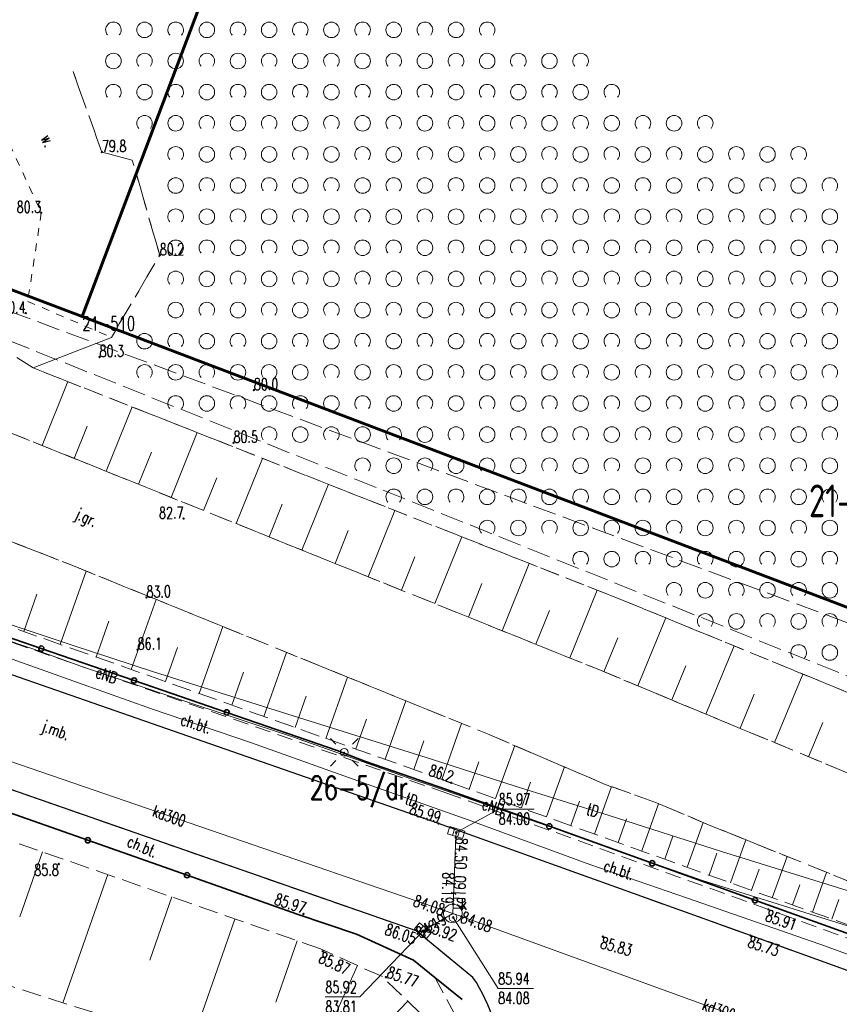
# Model space of a CAD drawing. Header units: metres. Extents: x 7505752 to 7507120, y 5839999 to 5840598.
# Tile 22 of 35: x 7506500 to 7506553, y 5840245 to 5840308. Entities that reach past the tile are written whole.
import ezdxf
from ezdxf.enums import TextEntityAlignment as Align

# ---------------------------------------------------------------- set-up
doc = ezdxf.new("R2010")
doc.units = ezdxf.units.M
doc.header["$MEASUREMENT"] = 0
for name, pattern in [('2_1', [0]), ('2_14', [1, -1]), ('2_OTKC', [1.5, 1, -0.5]), ('2_OTKJ', [2, 1.5, -0.5]), ('2_OTKK', [0]), ('2_OTRK', [1.75, 1.25, -0.5]), ('2_OTRKG', [1.75, 1.25, -0.5]), ('2_OTWM', [1, 0.5, -0.5]), ('2_OTZK', [1.5, 1, -0.5]), ('4_SUEP_A', [0]), ('4_SUKP', [0]), ('4_SUPK', [0]), ('4_SUPP_P', [2, 1.5, -0.5]), ('4_SUTP_A', [0]), ('GDE', [0]), ('GUK', [2, 1.5, -0.5]), ('GUZ', [1, 0.5, -0.5])]:
    doc.linetypes.add(name, pattern=pattern)
doc.layers.get('0').update_dxf_attribs({"color": 250, "linetype": 'CONTINUOUS', "lineweight": 100})
for name, color, linetype, lineweight in [('Dzialki', 7, 'GDE', 18), ('Numery_punktow', 7, 'CONTINUOUS', 9), ('OTK_E_T_0', 7, 'CONTINUOUS', 0), ('OTK_E_T_1', 7, 'CONTINUOUS', 0), ('OTK_L_0', 7, '2_OTKJ', 18), ('OTK_L_1', 7, '2_OTKK', 25), ('OTK_L_2', 7, '2_OTKC', 18), ('OTO_L_0', 7, 'CONTINUOUS', 35), ('OTR_L_1', 7, '2_OTRK', 18), ('OTR_T_0', 7, 'CONTINUOUS', 18), ('OTR_T_1', 7, 'CONTINUOUS', 18), ('OTW_E_T_2', 7, 'CONTINUOUS', 0), ('OTW_L_3', 7, 'CONTINUOUS', 18), ('OTZ_L_1', 7, '2_OTZK', 18), ('Punkty', 7, 'CONTINUOUS', 18), ('SUE_T_3', 7, 'CONTINUOUS', 18), ('SUEP_E_T_0', 1, 'CONTINUOUS', 0), ('SUEP_L_0', 1, '4_SUEP_A', 18), ('SUP_E_T_1', 7, 'CONTINUOUS', 0), ('SUP_L_1', 7, '4_SUPK', 18), ('SUP_T_4', 7, 'CONTINUOUS', 18)]:
    doc.layers.add(name, color=color, linetype=linetype, lineweight=lineweight)
for name, color, linetype, lineweight, true_color in [('Kontury', 7, 'GUK', 18, 0x008000), ('Numery_konturow', 7, 'CONTINUOUS', 20, 0x008000), ('Numery_uzytkow', 7, 'CONTINUOUS', 15, 0x008000), ('P_SUGP_L_0', 7, '4_SUPP_P', 18, 0xbfbf00), ('SUK_T_1', 7, 'CONTINUOUS', 18, 0x803300), ('SUKP_E_T_0', 7, 'CONTINUOUS', 0, 0x803300), ('SUKP_L_0', 7, '4_SUKP', 18, 0x803300), ('SUKR_T_0', 7, 'CONTINUOUS', 18, 0x803300), ('SUTP_E_T_0', 7, 'CONTINUOUS', 0, 0xff9100), ('SUTP_L_0', 7, '4_SUTP_A', 18, 0xff9100), ('Uzytki', 7, 'GUZ', 18, 0x008000)]:
    doc.layers.add(name, color=color, linetype=linetype, lineweight=lineweight, true_color=true_color)
doc.styles.get("Standard").update_dxf_attribs({"font": 'Simplex.SHX', "width": 0.75})

# ---------------------------------------------------------------- blocks, each defined once
blk = doc.blocks.new('GRO')
at = {"linetype": 'Continuous'}
blk.add_circle((0, 0), 0.045, dxfattribs=at)
blk = doc.blocks.new('2_OTRN')
at = {"linetype": 'Continuous'}
blk.add_circle((0, 0), 0.045, dxfattribs=at)
blk = doc.blocks.new('2_OTRS')
at = {"linetype": 'Continuous'}
blk.add_circle((0, 0), 0.045, dxfattribs=at)
blk = doc.blocks.new('2_OTZK')
at = {"linetype": 'Continuous'}
for centre in [(-1, 1), (1, -1)]:
    blk.add_circle(centre, 0.5, dxfattribs=at)
for centre, start, end in [((1, 1), 318.59038, 221.40962), ((-1, -1), 318.70311, 221.29689)]:
    blk.add_arc(centre, 0.5, start, end, dxfattribs=at)
blk = doc.blocks.new('4_SUEO_W')
at = {"linetype": 'Continuous'}
for p, q in [((-0.53035, 0.53035), (-0.8839, 0.8839)), ((0.53035, 0.53035), (0.8839, 0.8839)), ((-0.53035, -0.53035), (-0.8839, -0.8839)), ((0.53035, -0.53035), (0.8839, -0.8839))]:
    blk.add_line(p, q, dxfattribs=at)
blk.add_circle((0, 0), 0.025, dxfattribs=at)
blk = doc.blocks.new('4_SUPP')
at = {"linetype": 'Continuous'}
blk.add_circle((0, 0), 0.25, dxfattribs=at)
blk = doc.blocks.new('4_SUKK')
at = {"linetype": 'Continuous'}
for p, q in [((-0.5, -0.25), (-0.5, 0.25)), ((-0.5, 0.25), (0.5, 0.25)), ((-0.175, 0.25), (-0.175, -0.25)), ((0.175, 0.25), (0.175, -0.25)), ((0.5, 0.25), (0.5, -0.25)), ((0.5, -0.25), (-0.5, -0.25))]:
    blk.add_line(p, q, dxfattribs=at)
blk = doc.blocks.new('4_SUPS')
at = {"linetype": 'Continuous'}
blk.add_circle((0, 0), 0.0625, dxfattribs=at)
blk = doc.blocks.new('4_SUPW')
at = {"linetype": 'Continuous'}
blk.add_circle((0, 0), 0.25, dxfattribs=at)

msp = doc.modelspace()

# ---------------------------------------------------------------- linework, layer by layer
at = {"layer": 'Dzialki', "color": 3, "lineweight": 60}
for p, q in [((7506504.17, 5840289.22), (7506513.34, 5840313.49)), ((7506463.41, 5840304.62), (7506504.17, 5840289.22)), ((7506504.17, 5840289.22), (7506594.55, 5840254.82))]:
    msp.add_line(p, q, dxfattribs=at)
at = {"layer": 'Kontury'}
for p, q in [((7506513.34, 5840313.49), (7506504.17, 5840289.22)), ((7506504.17, 5840289.22), (7506594.55, 5840254.82))]:
    msp.add_line(p, q, dxfattribs=at)
at = {"layer": 'OTK_L_0', "linetype": '2_OTKJ'}
for p, q in [((7506478.666, 5840282.965), (7506503.606, 5840273.199)), ((7506499.395, 5840281.82), (7506537.336, 5840266.534)), ((7506503.606, 5840273.199), (7506530.194, 5840262.404)), ((7506527.044, 5840256.651), (7506487.173, 5840270.553)), ((7506537.336, 5840266.534), (7506553.274, 5840259.914)), ((7506525.612, 5840249.75), (7506486.062, 5840263.544)), ((7506530.194, 5840262.404), (7506537.747, 5840259.166)), ((7506541.036, 5840257.979), (7506537.747, 5840259.166)), ((7506544.426, 5840256.552), (7506541.036, 5840257.979)), ((7506547.076, 5840249.45), (7506527.044, 5840256.651)), ((7506563.292, 5840248.943), (7506544.426, 5840256.552)), ((7506529.253, 5840246.765), (7506525.612, 5840249.75)), ((7506553.353, 5840247.193), (7506547.076, 5840249.45))]:
    msp.add_line(p, q, dxfattribs=at)
msp.add_arc((7506521.092, 5840241.188), 9.885, 357.26561, 34.348, dxfattribs=at)
at = {"layer": 'OTK_L_1', "linetype": '2_OTKK'}
for p, q in [((7506527.044, 5840256.651), (7506487.173, 5840270.553)), ((7506525.612, 5840249.75), (7506486.062, 5840263.544)), ((7506547.076, 5840249.45), (7506527.044, 5840256.651)), ((7506529.253, 5840246.765), (7506525.612, 5840249.75)), ((7506553.353, 5840247.193), (7506547.076, 5840249.45))]:
    msp.add_line(p, q, dxfattribs=at)
msp.add_arc((7506521.092, 5840241.188), 9.885, 357.26561, 34.348, dxfattribs=at)
at = {"layer": 'OTK_L_2', "linetype": '2_OTKC'}
for p, q in [((7506527.57, 5840258.605), (7506488.292, 5840272.231)), ((7506527.044, 5840256.651), (7506487.173, 5840270.553)), ((7506525.612, 5840249.75), (7506486.062, 5840263.544)), ((7506517.973, 5840250.837), (7506485.411, 5840262.31)), ((7506548.225, 5840251.128), (7506527.57, 5840258.605)), ((7506547.076, 5840249.45), (7506527.044, 5840256.651)), ((7506521.783, 5840249.533), (7506517.973, 5840250.837)), ((7506554.11, 5840248.999), (7506548.225, 5840251.128)), ((7506525.435, 5840247.869), (7506521.783, 5840249.533)), ((7506529.253, 5840246.765), (7506525.612, 5840249.75)), ((7506553.353, 5840247.193), (7506547.076, 5840249.45)), ((7506526.817, 5840246.751), (7506525.435, 5840247.869)), ((7506528.768, 5840243.141), (7506526.817, 5840246.751))]:
    msp.add_line(p, q, dxfattribs=at)
msp.add_arc((7506521.092, 5840241.188), 9.885, 357.26561, 34.348, dxfattribs=at)
at = {"layer": 'OTO_L_0'}
for p, q in [((7506501.541, 5840267.889), (7506495.587, 5840269.94)), ((7506507.495, 5840265.839), (7506501.541, 5840267.889)), ((7506513.449, 5840263.788), (7506507.495, 5840265.839)), ((7506520.54, 5840261.346), (7506513.449, 5840263.788)), ((7506522.365, 5840260.639), (7506520.54, 5840261.346)), ((7506527.558, 5840258.845), (7506522.365, 5840260.639)), ((7506534.16, 5840256.47), (7506527.558, 5840258.845)), ((7506504.527, 5840255.574), (7506498.155, 5840257.819)), ((7506540.761, 5840254.095), (7506534.16, 5840256.47)), ((7506510.9, 5840253.329), (7506504.527, 5840255.574)), ((7506547.362, 5840251.72), (7506540.761, 5840254.095)), ((7506517.973, 5840250.837), (7506510.9, 5840253.329)), ((7506554.419, 5840249.181), (7506547.362, 5840251.72)), ((7506521.783, 5840249.533), (7506517.973, 5840250.837)), ((7506525.435, 5840247.869), (7506521.783, 5840249.533)), ((7506526.817, 5840246.751), (7506525.435, 5840247.869)), ((7506528.563, 5840245.34), (7506526.817, 5840246.751))]:
    msp.add_line(p, q, dxfattribs=at)
for centre in [(7506501.541, 5840267.889), (7506507.495, 5840265.839), (7506513.449, 5840263.788), (7506534.16, 5840256.47), (7506504.527, 5840255.574), (7506540.761, 5840254.095), (7506510.9, 5840253.329), (7506547.362, 5840251.72)]:
    msp.add_circle(centre, 0.17, dxfattribs=at)
at = {"layer": 'OTR_L_1', "linetype": '2_OTRK'}
for p, q in [((7506501.027, 5840285.913), (7506499.459, 5840286.909)), ((7506501.027, 5840285.913), (7506538.965, 5840270.956)), ((7506478.666, 5840282.965), (7506503.606, 5840273.199)), ((7506503.606, 5840273.199), (7506530.194, 5840262.404)), ((7506538.965, 5840270.956), (7506554.953, 5840264.397)), ((7506530.194, 5840262.404), (7506537.747, 5840259.166)), ((7506541.036, 5840257.979), (7506537.747, 5840259.166)), ((7506544.426, 5840256.552), (7506541.036, 5840257.979)), ((7506563.292, 5840248.943), (7506544.426, 5840256.552)), ((7506491.987, 5840248.604), (7506521.575, 5840239.22))]:
    msp.add_line(p, q, dxfattribs=at)
at = {"layer": 'OTR_L_1', "linetype": '2_1'}
for p, q in [((7506501.586, 5840280.938), (7506503.239, 5840285.04)), ((7506505.712, 5840279.275), (7506507.377, 5840283.409)), ((7506503.645, 5840280.108), (7506504.475, 5840282.167)), ((7506509.869, 5840277.601), (7506511.547, 5840281.765)), ((7506507.786, 5840278.44), (7506508.622, 5840280.514)), ((7506514.057, 5840275.913), (7506515.747, 5840280.109)), ((7506511.959, 5840276.759), (7506512.801, 5840278.849)), ((7506518.276, 5840274.213), (7506519.98, 5840278.441)), ((7506516.163, 5840275.065), (7506517.011, 5840277.171)), ((7506522.528, 5840272.5), (7506524.244, 5840276.76)), ((7506520.398, 5840273.358), (7506521.253, 5840275.48)), ((7506526.811, 5840270.775), (7506528.54, 5840275.066)), ((7506524.665, 5840271.639), (7506525.527, 5840273.777)), ((7506531.127, 5840269.036), (7506532.869, 5840273.359)), ((7506502.762, 5840268.157), (7506504.429, 5840272.865)), ((7506528.965, 5840269.907), (7506529.833, 5840272.061)), ((7506535.475, 5840267.284), (7506537.23, 5840271.64)), ((7506500.408, 5840268.991), (7506501.257, 5840271.388)), ((7506507.314, 5840266.545), (7506508.908, 5840271.046)), ((7506533.297, 5840268.162), (7506534.171, 5840270.331)), ((7506505.063, 5840267.342), (7506505.878, 5840269.644)), ((7506539.838, 5840265.495), (7506541.649, 5840269.855)), ((7506511.666, 5840265.004), (7506513.19, 5840269.307)), ((7506537.658, 5840266.4), (7506538.562, 5840268.576)), ((7506509.514, 5840265.766), (7506510.294, 5840267.967)), ((7506515.828, 5840263.53), (7506517.285, 5840267.645)), ((7506544.213, 5840263.678), (7506546.031, 5840268.057)), ((7506513.77, 5840264.259), (7506514.515, 5840266.363)), ((7506542.023, 5840264.587), (7506542.93, 5840266.772)), ((7506519.807, 5840262.121), (7506521.2, 5840266.055)), ((7506548.606, 5840261.853), (7506550.433, 5840266.251)), ((7506517.839, 5840262.818), (7506518.552, 5840264.829)), ((7506523.611, 5840260.774), (7506524.943, 5840264.535)), ((7506546.407, 5840262.767), (7506547.318, 5840264.961)), ((7506521.73, 5840261.44), (7506522.411, 5840263.363)), ((7506527.249, 5840259.485), (7506528.523, 5840263.082)), ((7506550.81, 5840260.938), (7506551.725, 5840263.142)), ((7506525.45, 5840260.122), (7506526.102, 5840261.962)), ((7506530.712, 5840258.247), (7506531.934, 5840261.658)), ((7506529.007, 5840258.858), (7506529.637, 5840260.615)), ((7506533.973, 5840257.079), (7506535.124, 5840260.291)), ((7506532.367, 5840257.654), (7506532.96, 5840259.309)), ((7506537.055, 5840255.975), (7506538.147, 5840259.022)), ((7506535.531, 5840256.52), (7506536.09, 5840258.079)), ((7506540.093, 5840254.886), (7506541.179, 5840257.918)), ((7506538.577, 5840255.429), (7506539.122, 5840256.951)), ((7506543.006, 5840253.842), (7506544.036, 5840256.717)), ((7506541.569, 5840254.357), (7506542.098, 5840255.833)), ((7506545.792, 5840252.844), (7506546.78, 5840255.603)), ((7506501.624, 5840254.827), (7506500.166, 5840250.65)), ((7506544.413, 5840253.338), (7506544.916, 5840254.745)), ((7506548.471, 5840251.884), (7506549.421, 5840254.537)), ((7506547.144, 5840252.36), (7506547.629, 5840253.712)), ((7506505.802, 5840253.369), (7506502.927, 5840245.135)), ((7506551.048, 5840250.961), (7506551.962, 5840253.513)), ((7506549.772, 5840251.418), (7506550.238, 5840252.719)), ((7506509.918, 5840251.931), (7506508.502, 5840247.874)), ((7506552.299, 5840250.513), (7506552.747, 5840251.764)), ((7506513.976, 5840250.515), (7506511.184, 5840242.516)), ((7506517.976, 5840249.118), (7506516.599, 5840245.177)), ((7506521.835, 5840247.535), (7506518.537, 5840240.184)), ((7506525.069, 5840245.236), (7506522.543, 5840242.632))]:
    msp.add_line(p, q, dxfattribs=at)
at = {"layer": 'OTR_L_1', "linetype": '2_OTRKG'}
for p, q in [((7506499.395, 5840281.82), (7506537.336, 5840266.534)), ((7506488.515, 5840273.203), (7506527.865, 5840259.267)), ((7506537.336, 5840266.534), (7506553.274, 5840259.914)), ((7506519.469, 5840248.597), (7506484.732, 5840260.725)), ((7506527.865, 5840259.267), (7506554.836, 5840249.604)), ((7506523.442, 5840246.814), (7506519.469, 5840248.597)), ((7506525.929, 5840244.402), (7506523.442, 5840246.814))]:
    msp.add_line(p, q, dxfattribs=at)
at = {"layer": 'OTW_L_3', "linetype": '2_OTWM'}
for p, q in [((7506505.43, 5840299.785), (7506503.573, 5840304.983)), ((7506497.84, 5840303.923), (7506501.537, 5840295.888)), ((7506507.384, 5840299.269), (7506505.43, 5840299.785)), ((7506509.147, 5840293.161), (7506507.384, 5840299.269)), ((7506501.537, 5840295.888), (7506500.667, 5840290.191)), ((7506506.043, 5840287.878), (7506509.147, 5840293.161)), ((7506500.667, 5840290.191), (7506506.043, 5840287.878))]:
    msp.add_line(p, q, dxfattribs=at)
at = {"layer": 'OTZ_L_1', "linetype": '2_OTZK'}
for p, q in [((7506505.43, 5840299.785), (7506503.573, 5840304.983)), ((7506507.384, 5840299.269), (7506505.43, 5840299.785)), ((7506509.147, 5840293.161), (7506507.384, 5840299.269)), ((7506506.043, 5840287.878), (7506509.147, 5840293.161)), ((7506538.965, 5840270.956), (7506501.027, 5840285.913)), ((7506554.953, 5840264.397), (7506538.965, 5840270.956))]:
    msp.add_line(p, q, dxfattribs=at)
at = {"layer": 'OTZ_L_1', "linetype": '2_14'}
msp.add_line((7506501.027, 5840285.913), (7506506.043, 5840287.878), dxfattribs=at)
at = {"layer": 'P_SUGP_L_0', "linetype": '4_SUPP_P'}
for p, q in [((7506579.547, 5840259.784), (7506128.302, 5840427.644)), ((7506432.516, 5840314.479), (7506568.572, 5840260.012))]:
    msp.add_line(p, q, dxfattribs=at)
at = {"layer": 'SUEP_L_0', "linetype": '4_SUEP_A'}
for p, q in [((7506501.053, 5840267.84), (7506495.389, 5840269.751)), ((7506504.312, 5840266.663), (7506501.053, 5840267.84)), ((7506510.316, 5840264.665), (7506504.312, 5840266.663)), ((7506517.724, 5840262.196), (7506510.316, 5840264.665)), ((7506520.935, 5840261.062), (7506517.724, 5840262.196)), ((7506520.991, 5840261.219), (7506520.935, 5840261.062)), ((7506525.273, 5840259.529), (7506520.935, 5840261.062)), ((7506526.496, 5840259.117), (7506525.273, 5840259.529)), ((7506534.577, 5840256.314), (7506526.496, 5840259.117)), ((7506544.001, 5840252.999), (7506534.577, 5840256.314)), ((7506553.984, 5840249.868), (7506544.001, 5840252.999))]:
    msp.add_line(p, q, dxfattribs=at)
at = {"layer": 'SUKP_L_0', "linetype": '4_SUKP'}
for p, q in [((7506492.111, 5840263.188), (7506527.397, 5840251.071)), ((7506527.964, 5840250.877), (7506528.165, 5840255.746)), ((7506528.165, 5840255.746), (7506528.178, 5840256.069)), ((7506527.446, 5840250.575), (7506526.052, 5840249.763)), ((7506527.397, 5840251.071), (7506527.964, 5840250.877)), ((7506527.964, 5840250.877), (7506527.446, 5840250.575)), ((7506527.964, 5840250.877), (7506528.528, 5840250.672)), ((7506528.528, 5840250.672), (7506561.571, 5840238.678))]:
    msp.add_line(p, q, dxfattribs=at)
at = {"layer": 'SUKR_T_0', "linetype": 'Continuous', "lineweight": 0}
for p, q in [((7506528.178, 5840256.069), (7506530.907, 5840257.578)), ((7506530.907, 5840257.578), (7506533.187, 5840257.578)), ((7506527.976, 5840250.607), (7506530.87, 5840246.062)), ((7506526.052, 5840249.763), (7506522, 5840245.513)), ((7506519.775, 5840245.513), (7506522, 5840245.513)), ((7506530.87, 5840246.062), (7506533.15, 5840246.062))]:
    msp.add_line(p, q, dxfattribs=at)
at = {"layer": 'SUP_L_1', "linetype": '4_SUPK'}
for start, end in [(30.21002, 161.0483), (161.0483, 210.21002), (210.21002, 340.04983), (340.04983, 30.21002)]:
    msp.add_arc((7506527.964, 5840250.877), 0.6, start, end, dxfattribs=at)
at = {"layer": 'SUTP_L_0', "linetype": '4_SUTP_A'}
for p, q in [((7506497.307, 5840270.174), (7506503.461, 5840268.127)), ((7506498.434, 5840267.642), (7506503.918, 5840265.68)), ((7506503.461, 5840268.127), (7506508.734, 5840266.404)), ((7506508.734, 5840266.404), (7506518.115, 5840263.439)), ((7506503.918, 5840265.68), (7506508.61, 5840264.023)), ((7506508.61, 5840264.023), (7506515.036, 5840261.838)), ((7506518.115, 5840263.439), (7506526.595, 5840260.788)), ((7506515.036, 5840261.838), (7506522.466, 5840259.169)), ((7506526.595, 5840260.788), (7506531.967, 5840259.056)), ((7506528.952, 5840256.894), (7506522.466, 5840259.169)), ((7506531.967, 5840259.056), (7506537.991, 5840257.167)), ((7506536.763, 5840254.028), (7506528.952, 5840256.894)), ((7506537.991, 5840257.167), (7506545.218, 5840254.858)), ((7506545.218, 5840254.858), (7506550.52, 5840253.194)), ((7506542.969, 5840251.881), (7506536.763, 5840254.028)), ((7506550.52, 5840253.194), (7506557.176, 5840251.13)), ((7506551.531, 5840248.891), (7506542.969, 5840251.881)), ((7506558.399, 5840246.408), (7506551.531, 5840248.891))]:
    msp.add_line(p, q, dxfattribs=at)
at = {"layer": 'Uzytki'}
for p, q in [((7506504.17, 5840289.22), (7506513.34, 5840313.49)), ((7506463.41, 5840304.62), (7506504.17, 5840289.22)), ((7506504.17, 5840289.22), (7506594.55, 5840254.82))]:
    msp.add_line(p, q, dxfattribs=at)

# ---------------------------------------------------------------- block references
at = {"layer": 'OTR_T_0'}
for p in [(7506527.044, 5840256.651), (7506518.373, 5840250.84), (7506548.225, 5840251.128), (7506525.7, 5840249.57), (7506526.14, 5840249.75), (7506537.586, 5840249.384), (7506547.076, 5840249.45), (7506519.61, 5840248.438), (7506523.67, 5840246.78)]:
    msp.add_blockref('2_OTRS', p, dxfattribs=at)
at = {"layer": 'OTR_T_1'}
for p in [(7506505.43, 5840299.785), (7506501.537, 5840295.888), (7506509.147, 5840293.161), (7506500.538, 5840289.437), (7506505.281, 5840286.619), (7506515.188, 5840284.492), (7506513.881, 5840281.112), (7506510.675, 5840276.239), (7506508.29, 5840271.172), (7506507.724, 5840267.817), (7506527.865, 5840259.267), (7506502.659, 5840254.05)]:
    msp.add_blockref('2_OTRN', p, dxfattribs=at)
at = {"layer": 'OTZ_L_1'}
for p in [(7506507.169, 5840308.634), (7506511.169, 5840308.634), (7506515.169, 5840308.634), (7506519.169, 5840308.634), (7506523.169, 5840308.634), (7506509.169, 5840306.634), (7506513.169, 5840306.634), (7506517.169, 5840306.634), (7506521.169, 5840306.634), (7506525.169, 5840306.634), (7506529.169, 5840306.634), (7506507.169, 5840304.634), (7506511.169, 5840304.634), (7506515.169, 5840304.634), (7506519.169, 5840304.634), (7506523.169, 5840304.634), (7506527.169, 5840304.634), (7506531.169, 5840304.634), (7506535.169, 5840304.634), (7506509.169, 5840302.634), (7506513.169, 5840302.634), (7506517.169, 5840302.634), (7506521.169, 5840302.634), (7506525.169, 5840302.634), (7506529.169, 5840302.634), (7506533.169, 5840302.634), (7506537.169, 5840302.634), (7506511.169, 5840300.634), (7506515.169, 5840300.634), (7506519.169, 5840300.634), (7506523.169, 5840300.634), (7506527.169, 5840300.634), (7506531.169, 5840300.634), (7506535.169, 5840300.634), (7506539.169, 5840300.634), (7506543.169, 5840300.634), (7506513.169, 5840298.634), (7506517.169, 5840298.634), (7506521.169, 5840298.634), (7506525.169, 5840298.634), (7506529.169, 5840298.634), (7506533.169, 5840298.634), (7506537.169, 5840298.634), (7506541.169, 5840298.634), (7506545.169, 5840298.634), (7506549.169, 5840298.634), (7506511.169, 5840296.634), (7506515.169, 5840296.634), (7506519.169, 5840296.634), (7506523.169, 5840296.634), (7506527.169, 5840296.634), (7506531.169, 5840296.634), (7506535.169, 5840296.634), (7506539.169, 5840296.634), (7506543.169, 5840296.634), (7506547.169, 5840296.634), (7506551.169, 5840296.634), (7506513.169, 5840294.634), (7506517.169, 5840294.634), (7506521.169, 5840294.634), (7506525.169, 5840294.634), (7506529.169, 5840294.634), (7506533.169, 5840294.634), (7506537.169, 5840294.634), (7506541.169, 5840294.634), (7506545.169, 5840294.634), (7506549.169, 5840294.634), (7506553.169, 5840294.634), (7506511.169, 5840292.634), (7506515.169, 5840292.634), (7506519.169, 5840292.634), (7506523.169, 5840292.634), (7506527.169, 5840292.634), (7506531.169, 5840292.634), (7506535.169, 5840292.634), (7506539.169, 5840292.634), (7506543.169, 5840292.634), (7506547.169, 5840292.634), (7506551.169, 5840292.634), (7506513.169, 5840290.634), (7506517.169, 5840290.634), (7506521.169, 5840290.634), (7506525.169, 5840290.634), (7506529.169, 5840290.634), (7506533.169, 5840290.634), (7506537.169, 5840290.634), (7506541.169, 5840290.634), (7506545.169, 5840290.634), (7506549.169, 5840290.634), (7506553.169, 5840290.634), (7506511.169, 5840288.634), (7506515.169, 5840288.634), (7506519.169, 5840288.634), (7506523.169, 5840288.634), (7506527.169, 5840288.634), (7506531.169, 5840288.634), (7506535.169, 5840288.634), (7506539.169, 5840288.634), (7506543.169, 5840288.634), (7506547.169, 5840288.634), (7506551.169, 5840288.634), (7506509.169, 5840286.634), (7506513.169, 5840286.634), (7506517.169, 5840286.634), (7506521.169, 5840286.634), (7506525.169, 5840286.634), (7506529.169, 5840286.634), (7506533.169, 5840286.634), (7506537.169, 5840286.634), (7506541.169, 5840286.634), (7506545.169, 5840286.634), (7506549.169, 5840286.634), (7506553.169, 5840286.634), (7506511.169, 5840284.634), (7506515.169, 5840284.634), (7506519.169, 5840284.634), (7506523.169, 5840284.634), (7506527.169, 5840284.634), (7506531.169, 5840284.634), (7506535.169, 5840284.634), (7506539.169, 5840284.634), (7506543.169, 5840284.634), (7506547.169, 5840284.634), (7506551.169, 5840284.634), (7506517.169, 5840282.634), (7506521.169, 5840282.634), (7506525.169, 5840282.634), (7506529.169, 5840282.634), (7506533.169, 5840282.634), (7506537.169, 5840282.634), (7506541.169, 5840282.634), (7506545.169, 5840282.634), (7506549.169, 5840282.634), (7506553.169, 5840282.634), (7506523.169, 5840280.634), (7506527.169, 5840280.634), (7506531.169, 5840280.634), (7506535.169, 5840280.634), (7506539.169, 5840280.634), (7506543.169, 5840280.634), (7506547.169, 5840280.634), (7506551.169, 5840280.634), (7506525.169, 5840278.634), (7506529.169, 5840278.634), (7506533.169, 5840278.634), (7506537.169, 5840278.634), (7506541.169, 5840278.634), (7506545.169, 5840278.634), (7506549.169, 5840278.634), (7506553.169, 5840278.634), (7506531.169, 5840276.634), (7506535.169, 5840276.634), (7506539.169, 5840276.634), (7506543.169, 5840276.634), (7506547.169, 5840276.634), (7506551.169, 5840276.634), (7506537.169, 5840274.634), (7506541.169, 5840274.634), (7506545.169, 5840274.634), (7506549.169, 5840274.634), (7506553.169, 5840274.634), (7506543.169, 5840272.634), (7506547.169, 5840272.634), (7506551.169, 5840272.634), (7506545.169, 5840270.634), (7506549.169, 5840270.634), (7506553.169, 5840270.634), (7506551.169, 5840268.634)]:
    msp.add_blockref('2_OTZK', p, dxfattribs=at)
at = {"layer": 'Punkty'}
msp.add_blockref('GRO', (7506504.17, 5840289.22), dxfattribs=at)
at = {"layer": 'SUE_T_3'}
for name in ['4_SUEO_W', '4_SUPP']:
    msp.add_blockref(name, (7506520.991, 5840261.219), dxfattribs=at)
at = {"layer": 'SUK_T_1'}
for p, rotation in [((7506528.178, 5840256.069), 342.1855859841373), ((7506526.052, 5840249.763), 320.9570950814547)]:
    msp.add_blockref('4_SUKK', p, dxfattribs=dict(at, rotation=rotation))
at = {"layer": 'SUKR_T_0'}
for p in [(7506528.165, 5840255.746), (7506528.178, 5840256.069), (7506527.989, 5840251.476), (7506527.397, 5840251.071), (7506527.446, 5840250.575), (7506527.976, 5840250.607), (7506528.528, 5840250.672), (7506526.052, 5840249.763)]:
    msp.add_blockref('4_SUPS', p, dxfattribs=at)
at = {"layer": 'SUP_T_4'}
msp.add_blockref('4_SUPW', (7506527.976, 5840250.607), dxfattribs=at)

# ---------------------------------------------------------------- texts
at = {"layer": 'Numery_konturow', "width": 0.7}
msp.add_text('21-1/ŁVI', height=2.1, dxfattribs=at).set_placement((7506554.692, 5840277.382), align=Align.MIDDLE)
at = {"layer": 'Numery_punktow', "width": 0.7}
msp.add_text('21-510', height=0.9, dxfattribs=at).set_placement((7506504.17, 5840289.22), align=Align.TOP_LEFT)
at = {"layer": 'Numery_uzytkow', "width": 0.7}
msp.add_text('26-5/dr', height=1.5, dxfattribs=at).set_placement((7506518.779, 5840258.195))
at = {"layer": 'OTK_E_T_0', "lineweight": 9, "width": 0.7}
for s, rotation, p in [('j.gr.', 335.01357, (7506504.397, 5840276.218)), ('j.mb.', 339.76346, (7506502.446, 5840262.551))]:
    msp.add_text(s, height=0.75, rotation=rotation, dxfattribs=at).set_placement(p, align=Align.MIDDLE)
at = {"layer": 'OTK_E_T_1', "lineweight": 9, "width": 0.7}
for rotation, p in [(342.89153, (7506511.471, 5840263.062)), (336.80141, (7506508.031, 5840255.176)), (341.52527, (7506538.634, 5840253.671))]:
    msp.add_text('ch.bt.', height=0.75, rotation=rotation, dxfattribs=at).set_placement(p, align=Align.MIDDLE)
at = {"layer": 'OTR_T_0', "lineweight": 9, "width": 0.7}
for s, rotation, p in [('85.99', 341.84007, (7506527.044, 5840256.651)), ('85.97', 341.74036, (7506518.373, 5840250.84))]:
    msp.add_text(s, height=0.75, rotation=rotation, dxfattribs=at).set_placement(p, align=Align.RIGHT)
for s, rotation, p in [('85.91', 340.51922, (7506548.225, 5840251.128)), ('85.83', 344.62963, (7506537.586, 5840249.384)), ('85.73', 341.85923, (7506547.076, 5840249.45)), ('85.87', 334.69008, (7506519.61, 5840248.438))]:
    msp.add_text(s, height=0.75, rotation=rotation, dxfattribs=at).set_placement(p, align=Align.TOP_LEFT)
msp.add_text('86.05', height=0.75, rotation=340.551, dxfattribs=at).set_placement((7506525.7, 5840249.57), align=Align.TOP_RIGHT)
for s, p in [('85.92', (7506526.14, 5840249.75)), ('85.77', (7506523.67, 5840246.78))]:
    msp.add_text(s, height=0.75, rotation=340.55, dxfattribs=at).set_placement(p)
at = {"layer": 'OTR_T_1', "lineweight": 9, "width": 0.7}
for s, rotation, p in [('79.8', 0.40171, (7506505.43, 5840299.785)), ('80.2', 0.40169, (7506509.147, 5840293.161)), ('80.3', 0.40207, (7506505.281, 5840286.619)), ('80.0', 0.40155, (7506515.188, 5840284.492)), ('80.5', 0.40158, (7506513.881, 5840281.112)), ('83.0', 0.40193, (7506508.29, 5840271.172)), ('86.1', 0.40196, (7506507.724, 5840267.817))]:
    msp.add_text(s, height=0.75, rotation=rotation, dxfattribs=at).set_placement(p)
for s, rotation, p in [('80.3', 0.40207, (7506501.537, 5840295.888)), ('80.4', 0.40232, (7506500.538, 5840289.437)), ('82.7', 0.4018, (7506510.675, 5840276.239)), ('86.2', 342.42008, (7506527.865, 5840259.267))]:
    msp.add_text(s, height=0.75, rotation=rotation, dxfattribs=at).set_placement(p, align=Align.RIGHT)
msp.add_text('85.8', height=0.75, rotation=0.40196, dxfattribs=at).set_placement((7506502.659, 5840254.05), align=Align.TOP_RIGHT)
at = {"layer": 'OTW_E_T_2', "lineweight": 9, "width": 0.7}
msp.add_text('w.', height=0.75, rotation=295.80453, dxfattribs=at).set_placement((7506501.973, 5840300.518), align=Align.MIDDLE)
at = {"layer": 'SUEP_E_T_0', "lineweight": 9, "width": 0.7}
for rotation, p in [(342.03401, (7506505.724, 5840266.183)), (340.86331, (7506530.537, 5840257.715))]:
    msp.add_text('eNB', height=0.75, rotation=rotation, dxfattribs=at).set_placement(p, align=Align.MIDDLE)
at = {"layer": 'SUKP_E_T_0', "lineweight": 9, "width": 0.7}
for rotation, p in [(341.0483, (7506509.754, 5840257.13)), (340.04983, (7506545.049, 5840244.675))]:
    msp.add_text('kd300', height=0.75, rotation=rotation, dxfattribs=at).set_placement(p, align=Align.MIDDLE)
msp.add_text('kd160', height=0.75, rotation=87.64246, dxfattribs=at).set_placement((7506528.064, 5840253.311), align=Align.TOP_RIGHT)
at = {"layer": 'SUKR_T_0', "lineweight": 9, "width": 0.7}
for s, p in [('85.97', (7506530.907, 5840258.578)), ('84.00', (7506530.907, 5840257.328)), ('85.94', (7506530.87, 5840247.062)), ('85.92', (7506519.775, 5840246.513)), ('84.08', (7506530.87, 5840245.812)), ('83.81', (7506519.775, 5840245.263))]:
    msp.add_text(s, height=0.75, dxfattribs=at).set_placement(p, align=Align.TOP_LEFT)
msp.add_text('84.50', height=0.75, rotation=267.6425, dxfattribs=at).set_placement((7506528.165, 5840255.746))
msp.add_text('84.19', height=0.75, rotation=267.64246, dxfattribs=at).set_placement((7506527.989, 5840251.476), align=Align.TOP_RIGHT)
for s, rotation, p in [('84.08', 341.04743, (7506527.397, 5840251.071)), ('84.19', 30.21003, (7506527.446, 5840250.575))]:
    msp.add_text(s, height=0.75, rotation=rotation, dxfattribs=at).set_placement(p, align=Align.MIDDLE_RIGHT)
msp.add_text('84.08', height=0.75, rotation=340.44367, dxfattribs=at).set_placement((7506528.528, 5840250.672), align=Align.MIDDLE_LEFT)
at = {"layer": 'SUP_E_T_1', "lineweight": 9, "width": 0.7}
msp.add_text('k', height=0.75, dxfattribs=at).set_placement((7506528.476, 5840251.107))
at = {"layer": 'SUTP_E_T_0', "lineweight": 9, "width": 0.7}
for rotation, p in [(340.67342, (7506525.3, 5840258.175)), (342.59638, (7506536.941, 5840257.497))]:
    msp.add_text('tD', height=0.75, rotation=rotation, dxfattribs=at).set_placement(p, align=Align.MIDDLE)

doc.saveas('drawing.dxf')
